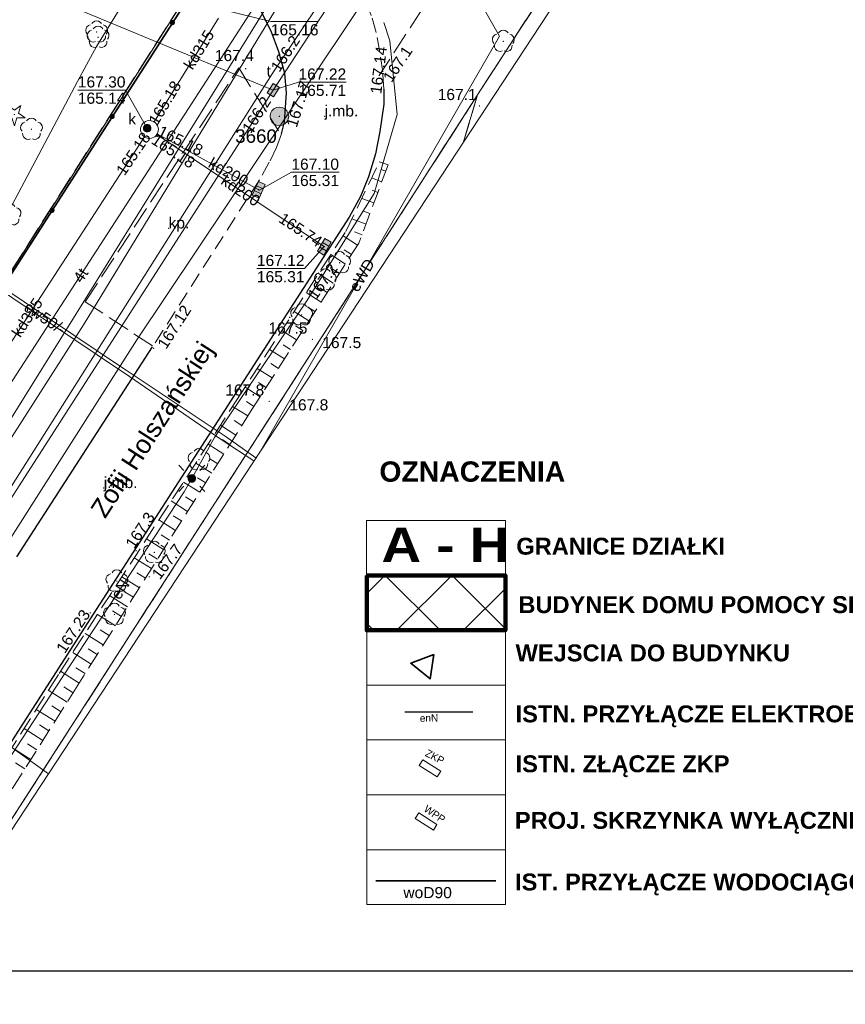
# Model space of a CAD drawing. Extents: x 7513272 to 7513487, y 5698927 to 5699090.
# Tile 7 of 12: x 7513359 to 7513415, y 5698927 to 5698993. Entities that reach past the tile are written whole.
import ezdxf
from ezdxf.enums import TextEntityAlignment as Align

# ---------------------------------------------------------------- set-up
doc = ezdxf.new("R2010")
doc.units = 0
doc.header["$PDSIZE"] = 0.75
for name, pattern in [('PRZER2-1', [3, 2, -1]), ('PRZER2_5-1', [3.5, 2.5, -1]), ('PRZER3-1', [4, 3, -1])]:
    doc.linetypes.add(name, pattern=pattern)
doc.layers.get('0').update_dxf_attribs({"linetype": 'CONTINUOUS'})
for name, color, linetype, lineweight in [('1 cienka', 7, 'CONTINUOUS', 9), ('opis pom', 7, 'CONTINUOUS', 9), ('opisy', 80, 'CONTINUOUS', 5), ('RAMKA', 7, 'CONTINUOUS', 0), ('wymiary', 252, 'CONTINUOUS', 9)]:
    doc.layers.add(name, color=color, linetype=linetype, lineweight=lineweight)
for name, color, linetype, lineweight, true_color in [('GELULI_O', 7, 'CONTINUOUS', 0, 0x0a0909), ('GEPPGD', 7, 'CONTINUOUS', 18, 0x0a0909), ('GESDZI', 7, 'CONTINUOUS', 18, 0x008000), ('GESKLU', 7, 'PRZER3-1', 18, 0x008000), ('GI_OUTLINE', 7, 'CONTINUOUS', 0, 0xa5007c), ('GSLKOC', 7, 'PRZER2-1', 18, 0x0a0909), ('GSLKOG', 7, 'CONTINUOUS', 35, 0x0a0909), ('GSLKOU', 7, 'PRZER3-1', 18, 0x0a0909), ('GSLKRW', 7, 'CONTINUOUS', 25, 0x0a0909), ('GSPPS3', 7, 'CONTINUOUS', 18, 0x0a0909), ('GSPPS3_O', 7, 'CONTINUOUS', 0, 0x0a0909), ('GSPRDI', 7, 'CONTINUOUS', 18, 0x008000), ('GSPRDL', 7, 'CONTINUOUS', 18, 0x008000), ('GSPWPN', 7, 'CONTINUOUS', 13, 0x0a0909), ('GSPWPN_O', 7, 'CONTINUOUS', 0, 0x0a0909), ('GSPWPS', 7, 'CONTINUOUS', 13, 0x0a0909), ('GSPWPS_O', 7, 'CONTINUOUS', 0, 0x0a0909), ('GSSZSN', 7, 'PRZER2_5-1', 18, 0x0a0909), ('GTGTXT', 7, 'CONTINUOUS', 18, 0x0a0909), ('GTGTXT_O', 7, 'CONTINUOUS', 0, 0x0a0909), ('GULCWP', 7, 'CONTINUOUS', 18, 0xd200d2), ('GULCWP_O', 7, 'CONTINUOUS', 0, 0xd200d2), ('GULENN', 1, 'CONTINUOUS', 18, 0xff0000), ('GULENN_O', 1, 'CONTINUOUS', 0, 0xff0000), ('GULEWN', 1, 'CONTINUOUS', 18, 0xff0000), ('GULEWN_O', 1, 'CONTINUOUS', 0, 0xff0000), ('GULKDP', 7, 'CONTINUOUS', 18, 0x803300), ('GULKDP_O', 7, 'CONTINUOUS', 0, 0x803300), ('GULTPR', 7, 'CONTINUOUS', 18, 0xff9100), ('GULTPR_O', 7, 'CONTINUOUS', 0, 0xff9100), ('GULWOP', 5, 'CONTINUOUS', 18, 0x0000ff), ('GULWOP_O', 5, 'CONTINUOUS', 0, 0x0000ff), ('GUPENK', 7, 'CONTINUOUS', 18, 0x0a0909), ('GUPESH_O', 1, 'CONTINUOUS', 0, 0xff0000), ('GUPISL', 7, 'CONTINUOUS', 18, 0x0a0909), ('GUPKKS', 7, 'CONTINUOUS', 18, 0x0a0909), ('GUPKSH_O', 7, 'CONTINUOUS', 0, 0x803300), ('GUPKWZ', 7, 'CONTINUOUS', 18, 0x0a0909), ('GUPKWZ_O', 7, 'CONTINUOUS', 0, 0x0a0909), ('GUPTSD', 7, 'CONTINUOUS', 18, 0xff9100), ('GUPTSH_O', 7, 'CONTINUOUS', 0, 0xff9100), ('GUPTWZ', 7, 'CONTINUOUS', 18, 0x0a0909), ('GUPTWZ_O', 7, 'CONTINUOUS', 0, 0x0a0909), ('GUSIKP', 7, 'CONTINUOUS', 18, 0x0a0909)]:
    doc.layers.add(name, color=color, linetype=linetype, lineweight=lineweight, true_color=true_color)
for name, color, linetype, true_color in [('GUPESH', 1, 'CONTINUOUS', 0xff0000), ('GUPKSH', 7, 'CONTINUOUS', 0x803300), ('GUPTSH', 7, 'CONTINUOUS', 0xff9100)]:
    doc.layers.add(name, color=color, linetype=linetype, true_color=true_color)
doc.styles.add('GEO-INFO', font='arial.ttf')

# ---------------------------------------------------------------- blocks, each defined once
blk = doc.blocks.new('POINT')
at = {"color": 0}
blk.add_point((0, 0), dxfattribs=at)
blk = doc.blocks.new('SPDLP')
blk.add_hatch(color=0).paths.add_polyline_path([(-0.09, 0), (-0.085595, -0.027812), (-0.072812, -0.052901), (-0.052901, -0.072812), (-0.027812, -0.085595), (0, -0.09), (0.027812, -0.085595), (0.052901, -0.072812), (0.072812, -0.052901), (0.085595, -0.027812), (0.09, 0), (0.085595, 0.027812), (0.072812, 0.052901), (0.052901, 0.072812), (0.027812, 0.085595), (0, 0.09), (-0.027812, 0.085595), (-0.052901, 0.072812), (-0.072812, 0.052901), (-0.085595, 0.027812)])
at = {"color": 0}
for points in [[(-0.268652, 1.271938), (-0.048001, 1.40916), (0.20623, 1.462858), (0.463525, 1.426585), (0.693003, 1.304695), (0.867117, 1.11182), (0.964971, 0.871109)], [(-1.292703, 0.137547), (-1.355024, 0.389802), (-1.327532, 0.648184), (-1.213525, 0.881678), (-1.026689, 1.062258), (-0.78945, 1.168249), (-0.530282, 1.186929)], [(1.126667, 0.648554), (1.325358, 0.481106), (1.454989, 0.255912), (1.5, 0), (1.454989, -0.255912), (1.325358, -0.481106), (1.126667, -0.648554)], [(-0.530282, -1.186929), (-0.78945, -1.168249), (-1.026689, -1.062258), (-1.213525, -0.881678), (-1.327532, -0.648184), (-1.355024, -0.389802), (-1.292703, -0.137547)], [(0.964971, -0.871109), (0.867117, -1.11182), (0.693003, -1.304695), (0.463525, -1.426585), (0.20623, -1.462858), (-0.048001, -1.40916), (-0.268652, -1.271938)]]:
    blk.add_lwpolyline(points, dxfattribs=at)
blk = doc.blocks.new('SPDIP')
blk.add_hatch(color=0).paths.add_polyline_path([(-0.09, 0), (-0.085595, -0.027812), (-0.072812, -0.052901), (-0.052901, -0.072812), (-0.027812, -0.085595), (0, -0.09), (0.027812, -0.085595), (0.052901, -0.072812), (0.072812, -0.052901), (0.085595, -0.027812), (0.09, 0), (0.085595, 0.027812), (0.072812, 0.052901), (0.052901, 0.072812), (0.027812, 0.085595), (0, 0.09), (-0.027812, 0.085595), (-0.052901, 0.072812), (-0.072812, 0.052901), (-0.085595, 0.027812)])
at = {"color": 0}
blk.add_lwpolyline([(0.177062, -0.544942), (-0.463555, -1.426676), (-0.463555, -0.336792), (-1.500096, 0), (-0.463555, 0.336792), (-0.463555, 1.426676), (0.177062, 0.544942), (1.213603, 0.881734), (0.572986, 0), (1.213603, -0.881734)], close=True, dxfattribs=at)
blk = doc.blocks.new('KOLO')
blk.add_hatch(color=0).paths.add_polyline_path([(0, 0.5), (-0.12941, 0.482963), (-0.25, 0.433013), (-0.353553, 0.353553), (-0.433013, 0.25), (-0.482963, 0.12941), (-0.5, 0), (-0.482963, -0.12941), (-0.433013, -0.25), (-0.353553, -0.353553), (-0.25, -0.433013), (-0.12941, -0.482963), (0, -0.5), (0.12941, -0.482963), (0.25, -0.433013), (0.353553, -0.353553), (0.433013, -0.25), (0.482963, -0.12941), (0.5, 0), (0.482963, 0.12941), (0.433013, 0.25), (0.353553, 0.353553), (0.25, 0.433013), (0.12941, 0.482963)])
blk = doc.blocks.new('OKRAG_PELNY')
at = {"true_color": 0xffffff}
blk.add_hatch(color=7, dxfattribs=at).paths.add_polyline_path([(0, 0.5), (-0.12941, 0.482963), (-0.25, 0.433013), (-0.353553, 0.353553), (-0.433013, 0.25), (-0.482963, 0.12941), (-0.5, 0), (-0.482963, -0.12941), (-0.433013, -0.25), (-0.353553, -0.353553), (-0.25, -0.433013), (-0.12941, -0.482963), (0, -0.5), (0.12941, -0.482963), (0.25, -0.433013), (0.353553, -0.353553), (0.433013, -0.25), (0.482963, -0.12941), (0.5, 0), (0.482963, 0.12941), (0.433013, 0.25), (0.353553, 0.353553), (0.25, 0.433013), (0.12941, 0.482963)])
at = {"color": 0}
blk.add_lwpolyline([(0.5, 0), (0.482963, -0.12941), (0.433013, -0.25), (0.353553, -0.353553), (0.25, -0.433013), (0.12941, -0.482963), (0, -0.5), (-0.12941, -0.482963), (-0.25, -0.433013), (-0.353553, -0.353553), (-0.433013, -0.25), (-0.482963, -0.12941), (-0.5, 0), (-0.482963, 0.12941), (-0.433013, 0.25), (-0.353553, 0.353553), (-0.25, 0.433013), (-0.12941, 0.482963), (0, 0.5), (0.12941, 0.482963), (0.25, 0.433013), (0.353553, 0.353553), (0.433013, 0.25), (0.482963, 0.12941)], close=True, dxfattribs=at)
blk = doc.blocks.new('SUSM01_01')
at = {"true_color": 0xffffff}
blk.add_hatch(color=7, dxfattribs=at).paths.add_polyline_path([(0.025882, -0.096593), (0.05, -0.086603), (0.076604, -0.064279), (0.093969, -0.034202), (0.1, 0), (0.095557, 0.029476), (0.082624, 0.056332), (0.062349, 0.078183), (0.036534, 0.093087), (0.007473, 0.09972), (-0.022252, 0.097493), (-0.05, 0.086603), (-0.073305, 0.068017), (-0.090097, 0.043388), (-0.098883, 0.014904), (-0.098883, -0.014904), (-0.090097, -0.043388), (-0.073305, -0.068017), (-0.05, -0.086603), (-0.025882, -0.096593), (0, -0.1), (0.025882, -0.096593), (0.1, 0), (0.093969, -0.034202), (0.076604, -0.064279), (0.05, -0.086603), (0.025882, -0.096593), (0, -0.1), (-0.025882, -0.096593), (-0.05, -0.086603), (-0.073305, -0.068017), (-0.090097, -0.043388), (-0.098883, -0.014904), (-0.098883, 0.014904), (-0.090097, 0.043388), (-0.073305, 0.068017), (-0.05, 0.086603), (-0.022252, 0.097493), (0.007473, 0.09972), (0.036534, 0.093087), (0.062349, 0.078183), (0.082624, 0.056332), (0.095557, 0.029476)])
at = {"color": 0}
for points in [[(-0.353553, 0.353553), (-0.212132, 0.212132)], [(0.353553, 0.353553), (0.212132, 0.212132)], [(-0.353553, -0.353553), (-0.212132, -0.212132)], [(0.353553, -0.353553), (0.212132, -0.212132)]]:
    blk.add_lwpolyline(points, dxfattribs=at)
blk.add_lwpolyline([(0.1, 0), (0.093969, -0.034202), (0.076604, -0.064279), (0.05, -0.086603), (0.025882, -0.096593), (0, -0.1), (-0.025882, -0.096593), (-0.05, -0.086603), (-0.073305, -0.068017), (-0.090097, -0.043388), (-0.098883, -0.014904), (-0.098883, 0.014904), (-0.090097, 0.043388), (-0.073305, 0.068017), (-0.05, 0.086603), (-0.022252, 0.097493), (0.007473, 0.09972), (0.036534, 0.093087), (0.062349, 0.078183), (0.082624, 0.056332), (0.095557, 0.029476)], close=True, dxfattribs=at)
blk = doc.blocks.new('SUUS05')
at = {"true_color": 0xffffff}
blk.add_hatch(color=7, dxfattribs=at).paths.add_polyline_path([(-0.5, 0.25), (-0.5, -0.25), (0.5, -0.25), (0.5, 0.25)])
at = {"color": 0}
blk.add_lwpolyline([(0.5, -0.25), (-0.5, -0.25), (-0.5, 0.25), (0.5, 0.25)], close=True, dxfattribs=at)
for points in [[(-0.175, -0.25), (-0.175, 0.25)], [(0.175, -0.25), (0.175, 0.25)]]:
    blk.add_lwpolyline(points, dxfattribs=at)
blk = doc.blocks.new('PROSTOKAT1_5-1_PELNY')
at = {"true_color": 0xffffff}
blk.add_hatch(color=7, dxfattribs=at).paths.add_polyline_path([(0.75, 0.5), (-0.75, 0.5), (-0.75, -0.5), (0.75, -0.5)])
at = {"color": 0}
blk.add_lwpolyline([(0.75, -0.5), (-0.75, -0.5), (-0.75, 0.5), (0.75, 0.5)], close=True, dxfattribs=at)
blk = doc.blocks.new('EPPGN')
blk.add_hatch(color=0).paths.add_polyline_path([(-0.09, 0), (-0.085595, -0.027812), (-0.072812, -0.052901), (-0.052901, -0.072812), (-0.027812, -0.085595), (0, -0.09), (0.027812, -0.085595), (0.052901, -0.072812), (0.072812, -0.052901), (0.085595, -0.027812), (0.09, 0), (0.085595, 0.027812), (0.072812, 0.052901), (0.052901, 0.072812), (0.027812, 0.085595), (0, 0.09), (-0.027812, 0.085595), (-0.052901, 0.072812), (-0.072812, 0.052901), (-0.085595, 0.027812)])
blk = doc.blocks.new('SOPS2')
at = {"true_color": 0xffffff}
blk.add_hatch(color=7, dxfattribs=at).paths.add_polyline_path([(-0.25, 0), (-0.237764, -0.077254), (-0.202254, -0.146946), (-0.146946, -0.202254), (-0.077254, -0.237764), (0, -0.25), (0.077254, -0.237764), (0.146946, -0.202254), (0.202254, -0.146946), (0.237764, -0.077254), (0.25, 0), (0.237764, 0.077254), (0.202254, 0.146946), (0.146946, 0.202254), (0.077254, 0.237764), (0, 0.25), (-0.077254, 0.237764), (-0.146946, 0.202254), (-0.202254, 0.146946), (-0.237764, 0.077254)])
blk.add_hatch(color=0).paths.add_polyline_path([(-0.018, 0), (-0.017119, -0.005562), (-0.014562, -0.01058), (-0.01058, -0.014562), (-0.005562, -0.017119), (0, -0.018), (0.005562, -0.017119), (0.01058, -0.014562), (0.014562, -0.01058), (0.017119, -0.005562), (0.018, 0), (0.017119, 0.005562), (0.014562, 0.01058), (0.01058, 0.014562), (0.005562, 0.017119), (0, 0.018), (-0.005562, 0.017119), (-0.01058, 0.014562), (-0.014562, 0.01058), (-0.017119, 0.005562)])
at = {"color": 0}
blk.add_lwpolyline([(0.25, 0), (0.237764, -0.077254), (0.202254, -0.146946), (0.146946, -0.202254), (0.077254, -0.237764), (0, -0.25), (-0.077254, -0.237764), (-0.146946, -0.202254), (-0.202254, -0.146946), (-0.237764, -0.077254), (-0.25, 0), (-0.237764, 0.077254), (-0.202254, 0.146946), (-0.146946, 0.202254), (-0.077254, 0.237764), (0, 0.25), (0.077254, 0.237764), (0.146946, 0.202254), (0.202254, 0.146946), (0.237764, 0.077254)], close=True, dxfattribs=at)

msp = doc.modelspace()

# ---------------------------------------------------------------- hatches: boundary and pattern name
at = {"layer": '1 cienka'}
h = msp.add_hatch(dxfattribs=at)
h.set_pattern_fill('ANSI37', color=256)
h.set_pattern_definition([(45, (-3.5344, -6.496), (-2.2450640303, 2.2450640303), []), (135, (-3.5344, -6.496), (-2.2450640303, -2.2450640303), [])])
h.paths.add_polyline_path([(7513391.973, 5698956.076), (7513382.647, 5698956.076), (7513382.647, 5698952.387), (7513391.973, 5698952.387)])

# ---------------------------------------------------------------- linework, layer by layer
at = {"lineweight": 35}
msp.add_lwpolyline([(7513387.164, 5698950.766), (7513385.605, 5698950.165), (7513386.905, 5698949.116), (7513387.164, 5698950.766)], dxfattribs=at)
at = {"layer": '1 cienka', "color": 5, "lineweight": 35}
msp.add_line((7513383.269, 5698935.529), (7513391.333, 5698935.529), dxfattribs=at)
at = {"layer": '1 cienka', "color": 1, "lineweight": 30}
msp.add_lwpolyline([(7513385.218, 5698946.894), (7513389.785, 5698946.894)], dxfattribs=at)
at = {"layer": '1 cienka'}
msp.add_lwpolyline([(7513386.172, 5698943.301), (7513387.397, 5698942.525), (7513387.638, 5698942.905)], dxfattribs=at)
at = {"layer": 'GESDZI', "linetype": 'Continuous', "elevation": 10.3}
msp.add_lwpolyline([(7513371.83, 5698997.098), (7513399.158, 5699039.406), (7513399.398, 5699040.166), (7513399.468, 5699040.386), (7513396.318, 5699042.406), (7513390.698, 5699046.025), (7513380.559, 5699052.534), (7513374.78, 5699056.254), (7513365.14, 5699062.452), (7513357.461, 5699067.402), (7513357.171, 5699066.942), (7513344.252, 5699046.805), (7513346.052, 5699045.675), (7513335.093, 5699028.378), (7513321.984, 5699035.976), (7513293.345, 5698988.471), (7513344.651, 5698954.767), (7513356.561, 5698973.129)], close=True, dxfattribs=at)
for points in [[(7513408.022, 5699048.346), (7513404.667, 5699037.036), (7513412.126, 5699032.237), (7513406.387, 5699013.711), (7513406.257, 5699013.311), (7513390.099, 5698988.389), (7513389.167, 5698985.243)], [(7513350.854, 5698927.369), (7513358.5, 5698939.257), (7513390.099, 5698988.389), (7513406.257, 5699013.311), (7513406.387, 5699013.711), (7513412.126, 5699032.237), (7513404.667, 5699037.036), (7513399.468, 5699040.386), (7513399.398, 5699040.166), (7513399.158, 5699039.406), (7513371.83, 5698997.098), (7513356.561, 5698973.129), (7513344.651, 5698954.767), (7513337.861, 5698944.296), (7513336.561, 5698942.286), (7513334.059, 5698938.402)], [(7513389.167, 5698985.243), (7513390.099, 5698988.389), (7513358.5, 5698939.257), (7513350.854, 5698927.369)]]:
    msp.add_lwpolyline(points, dxfattribs=at)
at = {"layer": 'GESKLU', "linetype": 'PRZER3-1', "lineweight": 18, "ltscale": 0.5, "elevation": 10.16}
msp.add_lwpolyline([(7513371.83, 5698997.098), (7513399.158, 5699039.406), (7513399.398, 5699040.166), (7513399.468, 5699040.386), (7513396.318, 5699042.406), (7513390.698, 5699046.025), (7513380.559, 5699052.534), (7513374.78, 5699056.254), (7513365.14, 5699062.452), (7513357.461, 5699067.402), (7513357.171, 5699066.942), (7513344.252, 5699046.805), (7513346.052, 5699045.675), (7513335.093, 5699028.378), (7513321.984, 5699035.976), (7513293.345, 5698988.471), (7513344.651, 5698954.767), (7513356.561, 5698973.129)], close=True, dxfattribs=at)
for points in [[(7513334.059, 5698938.402), (7513336.561, 5698942.286), (7513337.861, 5698944.296), (7513344.651, 5698954.767), (7513356.561, 5698973.129), (7513371.83, 5698997.098), (7513399.158, 5699039.406), (7513399.398, 5699040.166), (7513399.468, 5699040.386), (7513404.667, 5699037.036), (7513412.126, 5699032.237), (7513406.387, 5699013.711), (7513406.257, 5699013.311), (7513397.688, 5699000.096), (7513390.099, 5698988.389), (7513369.909, 5698956.999), (7513358.5, 5698939.257), (7513350.854, 5698927.369)], [(7513389.167, 5698985.243), (7513390.099, 5698988.389), (7513397.688, 5699000.096), (7513399.424, 5699000.857)], [(7513350.854, 5698927.369), (7513358.5, 5698939.257), (7513369.909, 5698956.999), (7513390.099, 5698988.389), (7513389.167, 5698985.243)]]:
    msp.add_lwpolyline(points, dxfattribs=at)
at = {"layer": 'GI_OUTLINE', "color": 224, "linetype": 'Continuous', "true_color": 0xa5007c, "elevation": 100}
msp.add_lwpolyline([(7513344.406, 5699090.134), (7513423.807, 5699037.977), (7513351.062, 5698927.233), (7513271.66, 5698979.39)], close=True, dxfattribs=at)
at = {"layer": 'GSLKOC', "linetype": 'PRZER2-1', "lineweight": 18, "ltscale": 0.5, "elevation": 10.18}
for points in [[(7513383.81, 5698988.77), (7513383.73, 5698989.94), (7513383.53, 5698991.26), (7513383.29, 5698992.59), (7513382.96, 5698993.74), (7513382.26, 5698995.65)], [(7513376.91, 5698985.77), (7513376.58, 5698984.86), (7513376.1, 5698983.86), (7513375.43, 5698982.67), (7513368.25, 5698971.44)]]:
    msp.add_lwpolyline(points, dxfattribs=at)
at = {"layer": 'GSLKOG', "linetype": 'Continuous', "elevation": 10.18}
msp.add_lwpolyline([(7513372.09, 5698997.16), (7513350.881, 5698964.088)], dxfattribs=at)
at = {"layer": 'GSLKOU', "linetype": 'PRZER3-1', "lineweight": 18, "ltscale": 0.5, "elevation": 10.18}
for points in [[(7513417.058, 5699042.411), (7513413.56, 5699037.83), (7513405.82, 5699024.04), (7513395.09, 5699007.57), (7513383.49, 5698989.7)], [(7513368.25, 5698971.51), (7513363.72, 5698974.48), (7513374.04, 5698990.2), (7513376.71, 5698985.98)]]:
    msp.add_lwpolyline(points, dxfattribs=at)
at = {"layer": 'GSLKRW', "linetype": 'Continuous', "lineweight": 25, "elevation": 10.18}
for points in [[(7513376.91, 5698985.77), (7513377.13, 5698986.58), (7513377.26, 5698988.54), (7513377.15, 5698989.83), (7513376.75, 5698991.29), (7513376.22, 5698992.67), (7513375.55, 5698993.99), (7513374.73, 5698995.06), (7513373.61, 5698995.94), (7513372.02, 5698997.04)], [(7513383.81, 5698988.77), (7513383.79, 5698987.76), (7513383.53, 5698985.93), (7513383.24, 5698984.43), (7513382.77, 5698982.89), (7513382.23, 5698981.55), (7513381.47, 5698980.17), (7513364.26, 5698953.46), (7513348.475, 5698928.932)], [(7513359.13, 5698957.33), (7513368.25, 5698971.44)]]:
    msp.add_lwpolyline(points, dxfattribs=at)
at = {"layer": 'GSSZSN', "linetype": 'PRZER2_5-1', "ltscale": 0.5, "elevation": 10.14}
for points in [[(7513348.845, 5698928.689), (7513351.671, 5698933.106), (7513354.674, 5698938.016), (7513361.965, 5698949.488), (7513373.873, 5698967.808), (7513381.244, 5698979.206), (7513383.494, 5698983.889), (7513384.091, 5698983.688)], [(7513384.091, 5698983.688), (7513382.128, 5698978.43), (7513374.89, 5698967.166), (7513363.224, 5698948.685), (7513355.96, 5698937.213), (7513352.823, 5698932.33), (7513350.012, 5698927.923)]]:
    msp.add_lwpolyline(points, dxfattribs=at)
at = {"layer": 'GSSZSN', "linetype": 'Continuous'}
for points in [[(7513383.929, 5698983.254, 10.14), (7513383.616, 5698983.371, 10.14)], [(7513383.664, 5698982.543, 10.14), (7513382.972, 5698982.802, 10.14)], [(7513383.133, 5698981.121, 10.14), (7513382.312, 5698981.428, 10.14)], [(7513383.398, 5698981.832, 10.14), (7513383.02, 5698981.973, 10.14)], [(7513382.602, 5698979.699, 10.14), (7513381.652, 5698980.054, 10.14)], [(7513382.868, 5698980.41, 10.14), (7513382.425, 5698980.576, 10.14)], [(7513382.04, 5698978.293, 10.14), (7513381.061, 5698978.922, 10.14)], [(7513382.337, 5698978.988, 10.14), (7513381.829, 5698979.178, 10.14)], [(7513381.22, 5698977.016, 10.14), (7513380.237, 5698977.648, 10.14)], [(7513381.63, 5698977.654, 10.14), (7513381.139, 5698977.97, 10.14)], [(7513380.399, 5698975.739, 10.14), (7513379.412, 5698976.373, 10.14)], [(7513380.81, 5698976.378, 10.14), (7513380.317, 5698976.694, 10.14)], [(7513379.989, 5698975.101, 10.14), (7513379.495, 5698975.418, 10.14)], [(7513379.579, 5698974.462, 10.14), (7513378.588, 5698975.099, 10.14)], [(7513379.169, 5698973.824, 10.14), (7513378.672, 5698974.143, 10.14)], [(7513378.758, 5698973.185, 10.14), (7513377.764, 5698973.824, 10.14)], [(7513378.348, 5698972.547, 10.14), (7513377.85, 5698972.867, 10.14)], [(7513377.938, 5698971.908, 10.14), (7513376.939, 5698972.55, 10.14)], [(7513377.528, 5698971.27, 10.14), (7513377.027, 5698971.591, 10.14)], [(7513377.117, 5698970.632, 10.14), (7513376.115, 5698971.276, 10.14)], [(7513376.707, 5698969.993, 10.14), (7513376.205, 5698970.316, 10.14)], [(7513376.297, 5698969.355, 10.14), (7513375.291, 5698970.001, 10.14)], [(7513375.887, 5698968.716, 10.14), (7513375.383, 5698969.04, 10.14)], [(7513375.476, 5698968.078, 10.14), (7513374.467, 5698968.727, 10.14)], [(7513375.066, 5698967.439, 10.14), (7513374.56, 5698967.764, 10.14)], [(7513374.659, 5698966.799, 10.14), (7513373.636, 5698967.445, 10.14)], [(7513373.849, 5698965.516, 10.14), (7513372.809, 5698966.172, 10.14)], [(7513374.254, 5698966.157, 10.14), (7513373.738, 5698966.483, 10.14)], [(7513373.038, 5698964.232, 10.14), (7513371.982, 5698964.899, 10.14)], [(7513373.443, 5698964.874, 10.14), (7513372.919, 5698965.205, 10.14)], [(7513372.228, 5698962.949, 10.14), (7513371.155, 5698963.626, 10.14)], [(7513372.633, 5698963.59, 10.14), (7513372.101, 5698963.926, 10.14)], [(7513371.418, 5698961.665, 10.14), (7513370.327, 5698962.354, 10.14)], [(7513371.823, 5698962.307, 10.14), (7513371.282, 5698962.648, 10.14)], [(7513370.608, 5698960.382, 10.14), (7513369.5, 5698961.081, 10.14)], [(7513371.013, 5698961.023, 10.14), (7513370.463, 5698961.37, 10.14)], [(7513369.798, 5698959.098, 10.14), (7513368.673, 5698959.808, 10.14)], [(7513370.203, 5698959.74, 10.14), (7513369.645, 5698960.092, 10.14)], [(7513368.987, 5698957.815, 10.14), (7513367.846, 5698958.535, 10.14)], [(7513369.393, 5698958.456, 10.14), (7513368.826, 5698958.814, 10.14)], [(7513368.582, 5698957.173, 10.14), (7513368.007, 5698957.536, 10.14)], [(7513368.177, 5698956.531, 10.14), (7513367.019, 5698957.263, 10.14)], [(7513367.772, 5698955.889, 10.14), (7513367.189, 5698956.258, 10.14)], [(7513367.367, 5698955.248, 10.14), (7513366.191, 5698955.99, 10.14)], [(7513366.962, 5698954.606, 10.14), (7513366.37, 5698954.98, 10.14)], [(7513366.557, 5698953.964, 10.14), (7513365.364, 5698954.717, 10.14)], [(7513366.152, 5698953.323, 10.14), (7513365.551, 5698953.702, 10.14)], [(7513365.747, 5698952.681, 10.14), (7513364.537, 5698953.444, 10.14)], [(7513365.342, 5698952.039, 10.14), (7513364.733, 5698952.424, 10.14)], [(7513364.937, 5698951.397, 10.14), (7513363.71, 5698952.172, 10.14)], [(7513364.531, 5698950.756, 10.14), (7513363.914, 5698951.145, 10.14)], [(7513364.126, 5698950.114, 10.14), (7513362.883, 5698950.899, 10.14)], [(7513363.316, 5698948.83, 10.14), (7513362.055, 5698949.626, 10.14)], [(7513363.721, 5698949.472, 10.14), (7513363.095, 5698949.867, 10.14)], [(7513362.504, 5698947.548, 10.14), (7513361.241, 5698948.348, 10.14)], [(7513362.91, 5698948.189, 10.14), (7513362.279, 5698948.589, 10.14)], [(7513361.692, 5698946.266, 10.14), (7513360.427, 5698947.067, 10.14)], [(7513362.098, 5698946.907, 10.14), (7513361.466, 5698947.307, 10.14)], [(7513360.88, 5698944.983, 10.14), (7513359.613, 5698945.786, 10.14)], [(7513361.286, 5698945.625, 10.14), (7513360.653, 5698946.026, 10.14)], [(7513360.068, 5698943.701, 10.14), (7513358.798, 5698944.505, 10.14)], [(7513360.474, 5698944.342, 10.14), (7513359.84, 5698944.744, 10.14)], [(7513359.662, 5698943.06, 10.14), (7513359.027, 5698943.462, 10.14)]]:
    msp.add_polyline3d(points, dxfattribs=at)
at = {"layer": 'GULCWP', "linetype": 'Continuous', "elevation": 10.18}
for points in [[(7513375.063, 5698963.771), (7513372.93, 5698965.18), (7513366.34, 5698969.69), (7513365.95, 5698969.95), (7513355.961, 5698976.639), (7513349.392, 5698980.937), (7513348.642, 5698981.417), (7513348.632, 5698981.537), (7513349.102, 5698982.307), (7513351.341, 5698986.249), (7513344.522, 5698990.416), (7513343.794, 5698990.966)], [(7513343.979, 5698991.262), (7513344.762, 5698990.726), (7513351.781, 5698986.387), (7513349.382, 5698982.357), (7513348.912, 5698981.607), (7513348.922, 5698981.457), (7513349.692, 5698980.988), (7513356.261, 5698976.709), (7513366.3, 5698970), (7513366.47, 5698969.88), (7513373.14, 5698965.43), (7513375.204, 5698963.986)]]:
    msp.add_lwpolyline(points, dxfattribs=at)
at = {"layer": 'GULENN', "linetype": 'Continuous', "elevation": 10.18}
for points in [[(7513338.98, 5698935.169), (7513352.287, 5698956.302), (7513363.746, 5698974.669), (7513378.807, 5698998.986), (7513392.502, 5699022.434)], [(7513380.96, 5699018.243), (7513380.38, 5699017.493), (7513380.05, 5699016.453), (7513379.22, 5699015.264), (7513378.84, 5699013.934), (7513377.39, 5699012.405), (7513376.27, 5699009.735), (7513375.09, 5699007.816), (7513372.95, 5699004.207), (7513369.761, 5698999.508), (7513367.601, 5698996.528), (7513366.181, 5698994.409), (7513364.471, 5698991.649), (7513363.801, 5698990.419), (7513363.201, 5698989.299), (7513356.601, 5698976.859), (7513352.461, 5698971.368), (7513348.348, 5698965.862), (7513340.451, 5698953.887), (7513336.241, 5698947.966), (7513334.871, 5698945.936), (7513332.291, 5698941.446), (7513332.291, 5698941.446), (7513331.431, 5698940.128)], [(7513348.884, 5698928.664), (7513350.81, 5698931.707), (7513352.63, 5698934.087), (7513352.63, 5698934.087), (7513353.85, 5698936.527), (7513361.75, 5698948.558), (7513370.37, 5698961.689), (7513370.89, 5698962.599), (7513370.89, 5698962.599), (7513372.42, 5698965.36), (7513378.579, 5698974.48), (7513383.159, 5698981.76), (7513384.699, 5698987.069), (7513384.199, 5698992.029), (7513383.809, 5698993.269)]]:
    msp.add_lwpolyline(points, dxfattribs=at)
at = {"layer": 'GULEWN', "linetype": 'Continuous', "elevation": 10.18}
for points in [[(7513411.21, 5699046.252), (7513404.13, 5699037.14), (7513381.059, 5699001.597), (7513363.661, 5698972.99), (7513343.541, 5698941.577), (7513339.267, 5698934.98)], [(7513412.437, 5699045.446), (7513405.226, 5699035.313), (7513395.327, 5699019.265), (7513392.52, 5699014.999), (7513385.178, 5699003.574), (7513381.33, 5698997.361), (7513376.294, 5698989.807), (7513351.088, 5698949.958), (7513343.543, 5698954.538), (7513292.932, 5698987.786), (7513292.247, 5698988.199), (7513292.66, 5698988.884), (7513303.76, 5699007.297), (7513311.408, 5699020.89), (7513311.192, 5699021.107), (7513307.05, 5699025.277), (7513303.37, 5699027.664)], [(7513317.447, 5699019.364), (7513314.547, 5699013.811), (7513312.064, 5699009.677), (7513305.367, 5699000.033), (7513302.311, 5698992.656), (7513297.312, 5698984.675), (7513317.337, 5698971.507), (7513335.433, 5698959.749), (7513349.079, 5698950.877), (7513350.345, 5698950.177), (7513353.06, 5698948.604), (7513361.247, 5698942.739)], [(7513385.178, 5699003.574), (7513391.585, 5698992.348), (7513375.53, 5698964.482)]]:
    msp.add_lwpolyline(points, dxfattribs=at)
at = {"layer": 'GULKDP', "linetype": 'Continuous', "elevation": 10.18}
for points in [[(7513372.675, 5698993.56), (7513368.355, 5698986.57)], [(7513367.714, 5698985.559), (7513351.921, 5698961.286)], [(7513368.547, 5698985.729), (7513379.8, 5698978.18)], [(7513368.563, 5698985.774), (7513375.39, 5698982.01)]]:
    msp.add_lwpolyline(points, dxfattribs=at)
at = {"layer": 'GULTPR', "linetype": 'Continuous', "elevation": 10.18}
for points in [[(7513338.029, 5698935.794), (7513339.57, 5698938.22), (7513345.63, 5698948.73), (7513351.76, 5698958.26), (7513375.07, 5698994.26), (7513378.62, 5699000.87), (7513380.14, 5699002.78), (7513380.29, 5699006.35), (7513398.68, 5699035.78), (7513400.082, 5699037.157), (7513400.585, 5699037.4)], [(7513407.126, 5699035.761), (7513376.366, 5698988.712)], [(7513376.366, 5698988.712), (7513349.382, 5698999.903)], [(7513376.366, 5698988.712), (7513376.098, 5698988.29), (7513341.085, 5698933.786)]]:
    msp.add_lwpolyline(points, dxfattribs=at)
at = {"layer": 'GULWOP', "linetype": 'Continuous', "elevation": 10.18}
msp.add_lwpolyline([(7513342.348, 5698932.957), (7513346.62, 5698939.607), (7513367.19, 5698971.92), (7513383.429, 5698996.188), (7513408.047, 5699034.506), (7513410.819, 5699038.565), (7513354.649, 5699073.996), (7513339.951, 5699083.353)], dxfattribs=at)
at = {"layer": 'GUPENK'}
for points in [[(7513386.172, 5698943.301, 0), (7513386.413, 5698943.681, 0)], [(7513386.413, 5698943.681, 0), (7513387.638, 5698942.905, 0)], [(7513386.15, 5698940.099, -0.02), (7513385.91, 5698939.719, -0.02)]]:
    msp.add_polyline3d(points, dxfattribs=at)
at = {"layer": 'GUPENK', "color": 1}
for points in [[(7513385.91, 5698939.719, 0), (7513386.15, 5698940.099, 0)], [(7513387.375, 5698939.322, 0), (7513387.134, 5698938.942, 0), (7513385.91, 5698939.719, 0)], [(7513386.15, 5698940.099, 0), (7513387.375, 5698939.322, 0)]]:
    msp.add_polyline3d(points, dxfattribs=at)
at = {"layer": 'GUPKSH_O', "linetype": 'Continuous', "lineweight": 0, "elevation": 10.8, "flags": 128}
for points in [[(7513379.41, 5698993.316), (7513376.206, 5698993.316), (7513372.818, 5698994.151)], [(7513376.206, 5698993.316), (7513379.41, 5698993.316)], [(7513363.225, 5698988.716), (7513366.428, 5698988.716), (7513367.87, 5698986.171)], [(7513363.225, 5698988.716), (7513366.428, 5698988.716)], [(7513380.786, 5698983.183), (7513377.583, 5698983.183), (7513375.392, 5698981.972)], [(7513377.583, 5698983.183), (7513380.786, 5698983.183)], [(7513375.265, 5698976.71), (7513378.468, 5698976.71), (7513379.77, 5698978.178)], [(7513375.265, 5698976.71), (7513378.468, 5698976.71)]]:
    msp.add_lwpolyline(points, dxfattribs=at)
at = {"layer": 'GUPTSH_O', "linetype": 'Continuous', "lineweight": 0, "elevation": 10.8, "flags": 128}
for points in [[(7513381.268, 5698989.246), (7513378.065, 5698989.246), (7513376.366, 5698988.712)], [(7513378.065, 5698989.246), (7513381.268, 5698989.246)]]:
    msp.add_lwpolyline(points, dxfattribs=at)
at = {"layer": 'GUSIKP', "color": 36, "linetype": 'Continuous', "true_color": 0x803300, "elevation": 10.22}
msp.add_lwpolyline([(7513368.555, 5698985.751, -0.999836), (7513367.525, 5698986.369, -0.999836)], format="xyb", close=True, dxfattribs=at)
at = {"layer": 'RAMKA', "color": 0, "const_width": 0.09, "flags": 128}
msp.add_lwpolyline([(7513282.541, 5698929.469), (7513486.541, 5698929.469), (7513486.541, 5699071.969), (7513282.541, 5699071.969), (7513282.541, 5698929.469)], dxfattribs=at)
at = {"layer": 'wymiary', "color": 0, "flags": 128}
for points in [[(7513382.645, 5698959.765), (7513391.971, 5698959.765), (7513391.971, 5698956.076), (7513382.645, 5698956.076)], [(7513382.647, 5698952.387), (7513391.973, 5698952.387), (7513391.973, 5698948.697), (7513382.647, 5698948.697)], [(7513382.647, 5698948.697), (7513391.973, 5698948.697), (7513391.973, 5698945.008), (7513382.647, 5698945.008)], [(7513382.647, 5698945.008), (7513391.973, 5698945.008), (7513391.973, 5698941.318), (7513382.647, 5698941.318)], [(7513382.647, 5698941.318), (7513391.973, 5698941.318), (7513391.973, 5698937.629), (7513382.647, 5698937.629)], [(7513382.647, 5698937.629), (7513391.973, 5698937.629), (7513391.973, 5698933.94), (7513382.647, 5698933.94)]]:
    msp.add_lwpolyline(points, close=True, dxfattribs=at)
at = {"layer": 'wymiary', "color": 0, "lineweight": 106, "flags": 128}
msp.add_lwpolyline([(7513382.647, 5698956.076), (7513391.973, 5698956.076), (7513391.973, 5698952.387), (7513382.647, 5698952.387)], close=True, dxfattribs=at)

# ---------------------------------------------------------------- block references
at = {"layer": 'GEPPGD', "color": 96, "true_color": 0x008000, "xscale": 0.5, "yscale": 0.5, "rotation": 90}
msp.add_blockref('EPPGN', (7513390.099, 5698988.389, 10.32), dxfattribs=at)
at = {"layer": 'GSLKOG', "xscale": 0.35, "yscale": 0.35, "rotation": 90}
for p in [(7513369.583, 5698993.251, 10.18), (7513365.534, 5698986.937, 10.18), (7513361.486, 5698980.624, 10.18)]:
    msp.add_blockref('KOLO', p, dxfattribs=at)
at = {"layer": 'GSPPS3', "lineweight": 18, "xscale": 2.5, "yscale": 2.5, "rotation": 90}
msp.add_blockref('SOPS2', (7513376.78, 5698986.95, 10.36), dxfattribs=at)
at = {"layer": 'GSPRDI', "xscale": 0.5, "yscale": 0.5, "rotation": 90}
msp.add_blockref('SPDIP', (7513358.961, 5698987.069, 10.12), dxfattribs=at)
at = {"layer": 'GSPRDL', "xscale": 0.5, "yscale": 0.5, "rotation": 90}
for p in [(7513364.491, 5698992.619, 10.12), (7513364.588, 5698992.262, 10.12), (7513391.83, 5698991.99, 10.12), (7513360.107, 5698986.079, 10.12), (7513358.671, 5698980.319, 10.12), (7513380.83, 5698977.1, 10.12), (7513379.87, 5698975.95, 10.12), (7513378.27, 5698973.6, 10.12), (7513371.37, 5698963.86, 10.12), (7513368.37, 5698957.62, 10.12), (7513365.85, 5698955.69, 10.12), (7513365.69, 5698953.45, 10.12)]:
    msp.add_blockref('SPDLP', p, dxfattribs=at)
at = {"layer": 'GSPWPN', "xscale": 0.09, "yscale": 0.09, "rotation": 90}
for p in [(7513374.51, 5698990.148, 10.2), (7513383.49, 5698989.7, 10.2), (7513390.231, 5698987.649, 10.2), (7513377.467, 5698973.425, 10.2), (7513379.003, 5698971.944, 10.2), (7513376.094, 5698967.775, 10.2), (7513367.147, 5698957.738, 10.2), (7513368.025, 5698955.982, 10.2)]:
    msp.add_blockref('KOLO', p, dxfattribs=at)
at = {"layer": 'GSPWPS', "xscale": 0.09, "yscale": 0.09, "rotation": 90}
for p in [(7513383.59, 5698988.76, 10.2), (7513377.35, 5698986.57, 10.2), (7513368.32, 5698971.35, 10.2), (7513364.07, 5698953.56, 10.2)]:
    msp.add_blockref('KOLO', p, dxfattribs=at)
at = {"layer": 'GTGTXT', "rotation": 90}
for p in [(7513379.815, 5698986.939, 10.01), (7513369.325, 5698979.408, 10.01), (7513364.969, 5698961.949, 10.01)]:
    msp.add_blockref('POINT', p, dxfattribs=at)
at = {"layer": 'GUPESH', "xscale": 0.09, "yscale": 0.09, "rotation": 90}
msp.add_blockref('KOLO', (7513376.294, 5698989.807, 10.24), dxfattribs=at)
at = {"layer": 'GUPISL', "rotation": 90}
for name, xscale, yscale in [('SUSM01_01', 2.5, 2.5), ('OKRAG_PELNY', 0.5, 0.5)]:
    msp.add_blockref(name, (7513370.89, 5698962.599, 10.24), dxfattribs=dict(at, xscale=xscale, yscale=yscale))
at = {"layer": 'GUPKKS'}
for p, rotation in [((7513375.39, 5698982.01, 10.24), 65.5728529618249), ((7513379.8, 5698978.18, 10.24), 60.15204942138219)]:
    msp.add_blockref('SUUS05', p, dxfattribs=dict(at, rotation=rotation))
at = {"layer": 'GUPKSH', "xscale": 0.09, "yscale": 0.09, "rotation": 90}
for p in [(7513367.89, 5698986.15, 10.24), (7513368.326, 5698986.582, 10.24), (7513367.731, 5698985.546, 10.24), (7513368.531, 5698985.742, 10.24), (7513368.563, 5698985.774, 10.24), (7513375.17, 5698982.131, 10.24), (7513375.39, 5698982.01, 10.24), (7513379.592, 5698978.32, 10.24), (7513379.8, 5698978.18, 10.24)]:
    msp.add_blockref('KOLO', p, dxfattribs=at)
at = {"layer": 'GUPKWZ', "xscale": 0.5, "yscale": 0.5, "rotation": 90}
msp.add_blockref('OKRAG_PELNY', (7513367.89, 5698986.15, 10.25), dxfattribs=at)
at = {"layer": 'GUPTSD', "xscale": 0.5, "yscale": 0.5}
msp.add_blockref('POINT', (7513376.366, 5698988.712, 10.24), dxfattribs=at)
at = {"layer": 'GUPTSH', "xscale": 0.09, "yscale": 0.09, "rotation": 90}
for p in [(7513376.366, 5698988.712, 10.24), (7513376.098, 5698988.29, 10.24)]:
    msp.add_blockref('KOLO', p, dxfattribs=at)
at = {"layer": 'GUPTWZ', "xscale": 0.5, "yscale": 0.5, "rotation": 57.62714022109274}
msp.add_blockref('PROSTOKAT1_5-1_PELNY', (7513376.366, 5698988.712, 10.25), dxfattribs=at)

# ---------------------------------------------------------------- texts
at = {"layer": '1 cienka', "color": 1, "lineweight": 35}
for s, rotation, p in [('enN', 1.2494, (7513386.227, 5698946.22)), ('WPP', 325.75143, (7513386.441, 5698940.253, -10.3))]:
    msp.add_text(s, height=0.5035, rotation=rotation, dxfattribs=at).set_placement(p)
at = {"layer": '1 cienka', "lineweight": 35}
msp.add_text('ZKP', height=0.5035, rotation=332.3571, dxfattribs=at).set_placement((7513386.533, 5698943.956, -10.28))
at = {"layer": 'GELULI_O', "color": 18, "lineweight": 0, "true_color": 0x0a0909, "style": 'GEO-INFO'}
msp.add_text('Zofii Holszańskiej', height=1.25, rotation=57.2645, dxfattribs=at).set_placement((7513368.209, 5698965.899, 10.8), align=Align.MIDDLE_CENTER)
at = {"layer": 'GSPPS3_O', "lineweight": 0, "style": 'GEO-INFO'}
msp.add_text('3660', height=0.9, dxfattribs=at).set_placement((7513373.809, 5698985.62, 10.8), align=Align.MIDDLE_LEFT)
at = {"layer": 'GSPWPN_O', "lineweight": 0, "style": 'GEO-INFO'}
for s, p in [('167.4', (7513372.438, 5698990.664, 10.8)), ('167.1', (7513387.421, 5698988.044, 10.8)), ('167.5', (7513376.043, 5698972.339, 10.8)), ('167.5', (7513379.66, 5698971.361, 10.8)), ('167.8', (7513373.138, 5698968.17, 10.8)), ('167.8', (7513377.444, 5698967.173, 10.8))]:
    msp.add_text(s, height=0.75, dxfattribs=at).set_placement(p)
for s, rotation, p in [('167.1', 56.42715, (7513384.316, 5698989.17, 10.8)), ('167.2', 55.1375, (7513379.243, 5698974.562, 10.8)), ('167.3', 56.69127, (7513367.007, 5698957.817, 10.8)), ('167.7', 52.69959, (7513368.733, 5698955.736, 10.8))]:
    msp.add_text(s, height=0.75, rotation=rotation, dxfattribs=at).set_placement(p)
at = {"layer": 'GSPWPS_O', "lineweight": 0, "style": 'GEO-INFO'}
for s, rotation, p in [('167.14', 82.97127, (7513383.627, 5698988.418, 10.8)), ('167.17', 72.7804, (7513377.939, 5698986.144, 10.8)), ('167.12', 57.28536, (7513369.16, 5698971.239, 10.8)), ('167.23', 56.84461, (7513362.351, 5698950.779, 10.8))]:
    msp.add_text(s, height=0.75, rotation=rotation, dxfattribs=at).set_placement(p)
at = {"layer": 'GTGTXT_O', "lineweight": 0, "style": 'GEO-INFO'}
for s, p in [('j.mb.', (7513379.815, 5698986.939, 10.8)), ('kp.', (7513369.325, 5698979.408, 10.8)), ('j.mb.', (7513364.969, 5698961.949, 10.8))]:
    msp.add_text(s, height=0.75, dxfattribs=at).set_placement(p)
at = {"layer": 'GULCWP_O', "lineweight": 0, "style": 'GEO-INFO'}
msp.add_text('cw50/-', height=0.75, rotation=326.22492, dxfattribs=at).set_placement((7513361.019, 5698973.39, 10.8), align=Align.MIDDLE_CENTER)
at = {"layer": 'GULENN_O', "lineweight": 0, "style": 'GEO-INFO'}
msp.add_text('eN', height=0.75, rotation=56.71754, dxfattribs=at).set_placement((7513366.073, 5698955.143, 10.8), align=Align.MIDDLE_CENTER)
at = {"layer": 'GULEWN_O', "lineweight": 0, "style": 'GEO-INFO'}
msp.add_text('eWD', height=0.75, rotation=60.05185, dxfattribs=at).set_placement((7513382.318, 5698976.264, 10.8), align=Align.MIDDLE_CENTER)
at = {"layer": 'GULKDP_O', "lineweight": 0, "style": 'GEO-INFO'}
for s, rotation, p in [('kd315', 58.28487, (7513371.366, 5698991.435, 10.8)), ('kd200', 331.13353, (7513373.354, 5698983.21, 10.8)), ('kd200', 326.14633, (7513374.173, 5698981.954, 10.8)), ('kd315', 56.95018, (7513359.818, 5698973.422, 10.8))]:
    msp.add_text(s, height=0.75, rotation=rotation, dxfattribs=at).set_placement(p, align=Align.MIDDLE_CENTER)
at = {"layer": 'GULTPR_O', "lineweight": 0, "style": 'GEO-INFO'}
msp.add_text('4t', height=0.75, rotation=57.07694, dxfattribs=at).set_placement((7513363.413, 5698976.257, 10.8), align=Align.MIDDLE_CENTER)
at = {"layer": 'GULWOP_O', "lineweight": 0, "style": 'GEO-INFO'}
msp.add_text('woD90', height=0.75, rotation=359.82022, dxfattribs=at).set_placement((7513386.744, 5698934.747, 43.2), align=Align.MIDDLE_CENTER)
at = {"layer": 'GUPESH_O', "lineweight": 0, "style": 'GEO-INFO'}
msp.add_text('166.2', height=0.75, rotation=56.88535, dxfattribs=at).set_placement((7513376.461, 5698990.072, 10.8), align=Align.MIDDLE_LEFT)
at = {"layer": 'GUPKSH_O', "lineweight": 0, "style": 'GEO-INFO'}
for s, p in [('165.16', (7513376.206, 5698992.393, 10.8)), ('167.30', (7513363.225, 5698988.889, 10.8)), ('165.14', (7513363.225, 5698987.794, 10.8)), ('167.10', (7513377.583, 5698983.355, 10.8)), ('165.31', (7513377.583, 5698982.26, 10.8)), ('167.12', (7513375.265, 5698976.883, 10.8)), ('165.31', (7513375.265, 5698975.788, 10.8))]:
    msp.add_text(s, height=0.75, rotation=360, dxfattribs=at).set_placement(p)
for s, rotation, p in [('165.18', 59.08349, (7513368.249, 5698986.485, 10.8)), ('165.18', 333.4284, (7513368.696, 5698986.033, 10.8)), ('165.18', 55.6736, (7513366.049, 5698983.114, 10.8)), ('165.18', 326.75992, (7513368.308, 5698985.483, 10.8)), ('165.74', 326.39793, (7513376.872, 5698980.2, 10.8))]:
    msp.add_text(s, height=0.75, rotation=rotation, dxfattribs=at).set_placement(p, align=Align.MIDDLE_LEFT)
at = {"layer": 'GUPKWZ_O', "lineweight": 0, "style": 'GEO-INFO'}
msp.add_text('k', height=0.75, dxfattribs=at).set_placement((7513367.14, 5698986.4, 10.8), align=Align.RIGHT)
at = {"layer": 'GUPTSH_O', "lineweight": 0, "style": 'GEO-INFO'}
for s, p in [('167.22', (7513378.065, 5698989.418, 10.8)), ('165.71', (7513378.065, 5698988.323, 10.8))]:
    msp.add_text(s, height=0.75, dxfattribs=at).set_placement(p)
msp.add_text('166.2', height=0.75, rotation=57.62714, dxfattribs=at).set_placement((7513375.94, 5698988.163, 10.8), align=Align.MIDDLE_RIGHT)
at = {"layer": 'GUPTWZ_O', "lineweight": 0, "style": 'GEO-INFO'}
msp.add_text('t', height=0.75, dxfattribs=at).set_placement((7513376.209, 5698989.607, 10.8), align=Align.RIGHT)
at = {"layer": 'opis pom', "attachment_point": 1}
for s, insert, char_height, width in [('\\fArial|b1|i0|c238|p39;\\A1;OZNACZENIA', (7513383.502, 5698963.743), 1.365, 58.56615), ('\\A1;{\\fArial|b1|i0|c238|p39;\\P\\PGRANICE DZIAŁKI}', (7513392.708, 5698962.402), 1.1375, 48.80512), ('\\A1;{\\fArial|b1|i0|c238|p39;\\P\\PBUDYNEK DOMU POMOCY SPOŁECZNEJ}', (7513392.847, 5698958.471), 1.1375, 48.80512), ('\\A1;{\\fArial|b1|i0|c238|p39;\\P\\PWEJSCIA DO BUDYNKU}', (7513392.659, 5698955.226), 1.1375, 48.80512), ('\\A1;{\\fArial|b1|i0|c238|p39;\\PISTN. PRZYŁĄCZE ELEKTROENERGETYCZNE}', (7513392.659, 5698949.229), 1.1375, 48.80512), ('\\A1;{\\fArial|b1|i0|c238|p39;\\PISTN. ZŁĄCZE ZKP}', (7513392.659, 5698945.872), 1.1375, 48.80512), ('\\A1;{\\fArial|b1|i0|c238|p39;\\PPROJ. SKRZYNKA WYŁĄCZNIKA P.POŻ.}', (7513392.614, 5698942.068), 1.1375, 48.80512), ('\\A1;{\\fArial|b1|i0|c238|p39;\\P\\PIST. PRZYŁĄCZE WODOCIĄGOWE}', (7513392.626, 5698939.819), 1.1375, 48.80512)]:
    msp.add_mtext(s, dxfattribs=dict(at, insert=insert, char_height=char_height, width=width))
at = {"layer": 'opisy', "color": 0, "insert": (7513383.643, 5698959.278), "char_height": 2.304, "width": 49.46163, "attachment_point": 1}
msp.add_mtext('{\\fArial Black|b0|i0|c238|p39;A - H}', dxfattribs=at)

doc.saveas('drawing.dxf')
